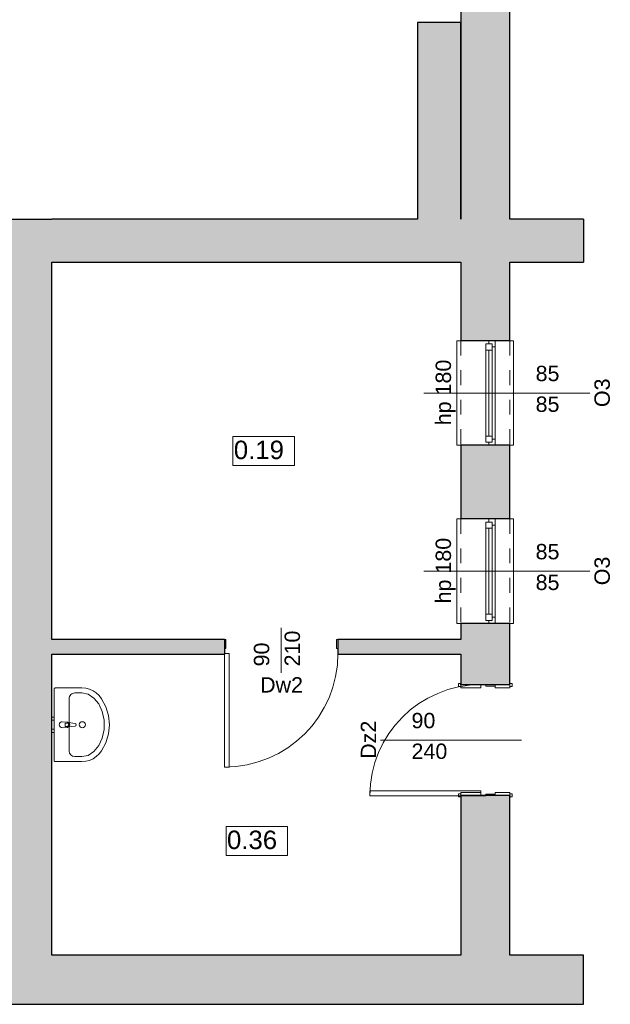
# Model space of a CAD drawing. Header units: centimetres. Extents: x -25572 to 23555, y -2435 to 15405.
# Tile 119 of 134: x 10543 to 11023, y 7501 to 8302. Entities that reach past the tile are written whole.
import ezdxf

# ---------------------------------------------------------------- set-up
doc = ezdxf.new("R2010")
doc.units = ezdxf.units.CM
doc.header["$MEASUREMENT"] = 0
doc.linetypes.add('Przerywana', pattern=[24, 12, -12])
for name, color, linetype, lineweight in [('Nowe_0_Nr_pióra__75', 6, 'Continuous', 15), ('Nowe_210-A Pomieszczenia_Nr_pióra__41', 7, 'Continuous', 15), ('Nowe_220-A Ściany_Nr_pióra__19', 255, 'Continuous', 0), ('Nowe_220-A Ściany_Nr_pióra__23', 7, 'Continuous', 15), ('Nowe_220-A Ściany_Nr_pióra__27', 7, 'Continuous', 25), ('Nowe_220-A Ściany_Nr_pióra__3', 7, 'Continuous', 13), ('Nowe_220-A Ściany_Nr_pióra__7', 7, 'Continuous', 13)]:
    doc.layers.add(name, color=color, linetype=linetype, lineweight=lineweight)
doc.layers.add('Nowe_220-A Ściany_Nr_pióra__45', color=7, linetype='Continuous', lineweight=15, true_color=0x40a5ff)
doc.styles.add('STYL_AUTOMATYCZNY_6', font='arial.ttf')

msp = doc.modelspace()

# ---------------------------------------------------------------- hatches: boundary and pattern name
at = {"layer": 'Nowe_220-A Ściany_Nr_pióra__19', "linetype": 'Continuous', "lineweight": 0}
for points in [[(10901.38, 8716.65), (10901.38, 8139.65), (10941.38, 8139.65), (10941.38, 8716.65)], [(10901.38, 8139.65), (10901.38, 8299.65), (10866.38, 8299.65), (10866.38, 8139.65)], [(10568.76, 8139.65), (10528.76, 8139.65), (10568.76, 8104.65)], [(10568.76, 8104.65), (10528.76, 8139.65), (10528.76, 8104.65)], [(10568.76, 8104.65), (11001.38, 8104.65), (11001.38, 8139.65), (10568.76, 8139.65)], [(10528.76, 8104.65), (10528.76, 7540.65), (10568.76, 7540.65), (10568.76, 8104.65)], [(10941.38, 8104.65), (10901.38, 8104.65), (10901.38, 8040.65), (10941.38, 8040.65)], [(10901.38, 7895.65), (10941.38, 7895.65), (10941.38, 7955.65), (10901.38, 7955.65)], [(10941.38, 7810.65), (10901.38, 7810.65), (10901.38, 7760.65), (10941.38, 7760.65)], [(10568.76, 7785.65), (10709.38, 7785.65), (10709.38, 7797.65), (10568.76, 7797.65)], [(10901.38, 7797.65), (10801.38, 7797.65), (10801.38, 7785.65), (10901.38, 7785.65)], [(10901.38, 7540.65), (10941.38, 7540.65), (10941.38, 7670.65), (10901.38, 7670.65)], [(10507.79, 7500.65), (11001.38, 7500.65), (11001.38, 7540.65), (10507.79, 7540.65)]]:
    msp.add_hatch(color=255, dxfattribs=at).paths.add_polyline_path(points)

# ---------------------------------------------------------------- linework, layer by layer
at = {"layer": 'Nowe_0_Nr_pióra__75', "color": 6, "linetype": 'Continuous', "lineweight": 15}
for p, q in [((10582.95, 7706.78), (10582.95, 7749.5)), ((10593.26, 7754.05), (10587.63, 7754.05)), ((10598.41, 7753), (10593.26, 7754.05)), ((10603.14, 7749.94), (10598.41, 7753)), ((10607.08, 7745.11), (10603.14, 7749.94)), ((10609.89, 7738.9), (10607.08, 7745.11)), ((10611.35, 7731.83), (10609.89, 7738.9)), ((10579.81, 7729.5), (10581.3, 7729.5)), ((10579.81, 7726.78), (10579.81, 7729.5)), ((10581.3, 7726.78), (10579.81, 7726.78)), ((10611.35, 7724.45), (10611.35, 7731.83)), ((10607.08, 7711.17), (10609.89, 7717.38)), ((10609.89, 7717.38), (10611.35, 7724.45)), ((10603.14, 7706.34), (10607.08, 7711.17)), ((10587.63, 7702.23), (10593.26, 7702.23)), ((10593.26, 7702.23), (10598.41, 7703.28)), ((10598.41, 7703.28), (10603.14, 7706.34))]:
    msp.add_line(p, q, dxfattribs=at)
for points in [[(10593.26, 7758.14), (10571.7, 7758.14), (10571.53, 7758.13), (10571.38, 7758.08), (10571.23, 7758.02), (10571.09, 7757.93), (10570.98, 7757.81), (10570.89, 7757.68), (10570.82, 7757.54), (10570.77, 7757.39), (10570.76, 7757.23), (10570.76, 7728.14), (10570.76, 7699.05), (10570.77, 7698.89), (10570.82, 7698.74), (10570.89, 7698.59), (10570.98, 7698.46), (10571.09, 7698.35), (10571.23, 7698.26), (10571.38, 7698.19), (10571.53, 7698.15), (10571.7, 7698.14), (10593.26, 7698.14), (10596.44, 7698.41), (10599.52, 7699.2), (10602.41, 7700.49), (10605.04, 7702.25), (10607.31, 7704.41), (10609.17, 7706.93), (10612.78, 7713.53), (10615.01, 7720.7), (10615.76, 7728.14), (10615.01, 7735.58), (10612.78, 7742.74), (10609.17, 7749.35), (10607.31, 7751.87), (10605.04, 7754.03), (10602.41, 7755.79), (10599.52, 7757.08), (10596.44, 7757.87)], [(10570.76, 7731.79), (10570.76, 7734.49), (10568.76, 7734.49), (10568.76, 7731.79)], [(10570.76, 7721.79), (10570.76, 7724.49), (10568.76, 7724.49), (10568.76, 7721.79)]]:
    msp.add_lwpolyline(points, close=True, dxfattribs=at)
msp.add_lwpolyline([(10577.32, 7725.64), (10581.52, 7726.04, 0.12102), (10582.47, 7726.37), (10587.76, 7727.03, 0.882566), (10587.76, 7729.25), (10582.47, 7729.91, 0.12102), (10581.52, 7730.24), (10577.32, 7730.64, 1)], format="xyb", close=True, dxfattribs=at)
msp.add_circle((10593.73, 7728.14), 2.5, dxfattribs=at)
for centre, radius, start, end in [((10581.3, 7728.14), 1.36, 270, 90), ((10581.33, 7728.14), 2.11, 302.77103, 57.22897)]:
    msp.add_arc(centre, radius, start, end, dxfattribs=at)
for centre, start_param, end_param in [((10587.63, 7749.5), 1.570796, 3.141593), ((10587.63, 7706.78), 3.141593, 4.712389)]:
    msp.add_ellipse(centre, major_axis=(4.69, 0), ratio=0.969697, start_param=start_param, end_param=end_param, dxfattribs=at)
at = {"layer": 'Nowe_210-A Pomieszczenia_Nr_pióra__41', "color": 7, "linetype": 'Continuous', "lineweight": 15}
for p, q in [((10716.1, 7962.83), (10766.14, 7962.83)), ((10716.1, 7939.26), (10716.1, 7962.83)), ((10766.14, 7962.83), (10766.14, 7939.26)), ((10766.14, 7939.26), (10716.1, 7939.26)), ((10710.52, 7645.44), (10760.56, 7645.44)), ((10710.52, 7621.87), (10710.52, 7645.44)), ((10760.56, 7645.44), (10760.56, 7621.87)), ((10760.56, 7621.87), (10710.52, 7621.87))]:
    msp.add_line(p, q, dxfattribs=at)
at = {"layer": 'Nowe_220-A Ściany_Nr_pióra__23', "color": 7, "linetype": 'Continuous', "lineweight": 15}
for p, q in [((10921.88, 8038.15), (10921.88, 8033.15)), ((10926.88, 8038.15), (10921.88, 8038.15)), ((10924.38, 8040.65), (10924.38, 8038.15)), ((10924.38, 8038.15), (10926.88, 8038.15)), ((10926.88, 8038.15), (10926.88, 8035.65)), ((10926.88, 8033.15), (10926.88, 8038.15)), ((10929.38, 8035.65), (10929.38, 8040.65)), ((10921.88, 8033.15), (10926.88, 8033.15)), ((10921.88, 8033.15), (10921.88, 7963.15)), ((10924.38, 8033.15), (10924.38, 7963.15)), ((10926.88, 8035.65), (10929.38, 8035.65)), ((10926.88, 7963.15), (10926.88, 8033.15)), ((10926.88, 7963.15), (10921.88, 7963.15)), ((10921.88, 7963.15), (10921.88, 7958.15)), ((10921.88, 7958.15), (10926.88, 7958.15)), ((10926.88, 7958.15), (10924.38, 7958.15)), ((10924.38, 7958.15), (10924.38, 7955.65)), ((10926.88, 7958.15), (10926.88, 7963.15)), ((10929.38, 7960.65), (10926.88, 7960.65)), ((10926.88, 7960.65), (10926.88, 7958.15)), ((10929.38, 7955.65), (10929.38, 7960.65)), ((10924.38, 7895.65), (10924.38, 7893.15)), ((10929.38, 7890.65), (10929.38, 7895.65)), ((10921.88, 7893.15), (10921.88, 7888.15)), ((10926.88, 7893.15), (10921.88, 7893.15)), ((10921.88, 7888.15), (10926.88, 7888.15)), ((10921.88, 7888.15), (10921.88, 7818.15)), ((10924.38, 7893.15), (10926.88, 7893.15)), ((10924.38, 7888.15), (10924.38, 7818.15)), ((10926.88, 7893.15), (10926.88, 7890.65)), ((10926.88, 7888.15), (10926.88, 7893.15)), ((10926.88, 7890.65), (10929.38, 7890.65)), ((10926.88, 7818.15), (10926.88, 7888.15)), ((10926.88, 7818.15), (10921.88, 7818.15)), ((10921.88, 7818.15), (10921.88, 7813.15)), ((10926.88, 7813.15), (10926.88, 7818.15)), ((10929.38, 7815.65), (10926.88, 7815.65)), ((10926.88, 7815.65), (10926.88, 7813.15)), ((10929.38, 7810.65), (10929.38, 7815.65)), ((10921.88, 7813.15), (10926.88, 7813.15)), ((10926.88, 7813.15), (10924.38, 7813.15)), ((10924.38, 7813.15), (10924.38, 7810.65)), ((10709.38, 7797.65), (10709.38, 7786.15)), ((10710.38, 7797.65), (10709.38, 7797.65)), ((10710.38, 7790.15), (10710.38, 7797.65)), ((10800.38, 7797.65), (10800.38, 7790.15)), ((10801.38, 7797.65), (10800.38, 7797.65)), ((10801.38, 7786.15), (10801.38, 7797.65)), ((10709.18, 7786.15), (10709.18, 7790.15)), ((10709.18, 7790.15), (10710.38, 7790.15)), ((10800.38, 7790.15), (10801.58, 7790.15)), ((10801.58, 7790.15), (10801.58, 7786.15)), ((10709.38, 7786.15), (10709.18, 7786.15)), ((10801.58, 7786.15), (10801.38, 7786.15)), ((10921.88, 7760.85), (10917.88, 7760.85)), ((10917.88, 7760.85), (10917.88, 7760.65)), ((10917.88, 7760.65), (10929.38, 7760.65)), ((10921.88, 7759.65), (10921.88, 7760.85)), ((10929.38, 7759.65), (10921.88, 7759.65)), ((10929.38, 7760.65), (10929.38, 7759.65)), ((10929.38, 7670.65), (10917.88, 7670.65)), ((10917.88, 7670.65), (10917.88, 7670.45)), ((10917.88, 7670.45), (10921.88, 7670.45)), ((10921.88, 7670.45), (10921.88, 7671.65)), ((10921.88, 7671.65), (10929.38, 7671.65)), ((10929.38, 7671.65), (10929.38, 7670.65))]:
    msp.add_line(p, q, dxfattribs=at)
at = {"layer": 'Nowe_220-A Ściany_Nr_pióra__27', "color": 7, "linetype": 'Continuous', "lineweight": 25}
for p, q in [((10924.38, 8040.65), (10901.38, 8040.65)), ((10924.38, 8040.65), (10901.38, 8040.65)), ((10929.38, 8040.65), (10924.38, 8040.65)), ((10929.38, 8040.65), (10924.38, 8040.65)), ((10929.38, 8040.65), (10924.38, 8040.65)), ((10941.38, 8040.65), (10929.38, 8040.65)), ((10941.38, 8040.65), (10929.38, 8040.65)), ((10924.38, 7955.65), (10901.38, 7955.65)), ((10924.38, 7955.65), (10901.38, 7955.65)), ((10929.38, 7955.65), (10924.38, 7955.65)), ((10929.38, 7955.65), (10924.38, 7955.65)), ((10929.38, 7955.65), (10924.38, 7955.65)), ((10941.38, 7955.65), (10929.38, 7955.65)), ((10941.38, 7955.65), (10929.38, 7955.65)), ((10924.38, 7895.65), (10901.38, 7895.65)), ((10924.38, 7895.65), (10901.38, 7895.65)), ((10929.38, 7895.65), (10924.38, 7895.65)), ((10929.38, 7895.65), (10924.38, 7895.65)), ((10929.38, 7895.65), (10924.38, 7895.65)), ((10941.38, 7895.65), (10929.38, 7895.65)), ((10941.38, 7895.65), (10929.38, 7895.65)), ((10924.38, 7810.65), (10901.38, 7810.65)), ((10924.38, 7810.65), (10901.38, 7810.65)), ((10929.38, 7810.65), (10924.38, 7810.65)), ((10929.38, 7810.65), (10924.38, 7810.65)), ((10929.38, 7810.65), (10924.38, 7810.65)), ((10941.38, 7810.65), (10929.38, 7810.65)), ((10941.38, 7810.65), (10929.38, 7810.65)), ((10709.38, 7797.65), (10709.38, 7786.15)), ((10709.38, 7797.65), (10709.38, 7786.15)), ((10709.38, 7797.65), (10709.38, 7786.15)), ((10801.38, 7797.65), (10801.38, 7786.15)), ((10801.38, 7797.65), (10801.38, 7786.15)), ((10801.38, 7797.65), (10801.38, 7786.15)), ((10709.38, 7786.15), (10709.38, 7785.65)), ((10709.38, 7786.15), (10709.38, 7785.65)), ((10801.38, 7786.15), (10801.38, 7785.65)), ((10801.38, 7786.15), (10801.38, 7785.65)), ((10901.38, 7760.65), (10901.38, 7761.85)), ((10901.38, 7760.65), (10901.38, 7761.85)), ((10901.38, 7760.65), (10901.38, 7761.85)), ((10917.88, 7760.65), (10901.38, 7760.65)), ((10917.88, 7760.65), (10901.38, 7760.65)), ((10917.88, 7760.65), (10901.38, 7760.65)), ((10929.38, 7760.65), (10917.88, 7760.65)), ((10929.38, 7760.65), (10917.88, 7760.65)), ((10929.38, 7760.65), (10917.88, 7760.65)), ((10941.38, 7760.65), (10929.38, 7760.65)), ((10941.38, 7760.65), (10929.38, 7760.65)), ((10941.38, 7760.65), (10929.38, 7760.65)), ((10941.38, 7760.65), (10929.38, 7760.65)), ((10941.38, 7760.65), (10929.38, 7760.65)), ((10941.38, 7760.65), (10941.38, 7761.85)), ((10941.38, 7760.65), (10941.38, 7761.85)), ((10941.38, 7760.65), (10941.38, 7761.85)), ((10901.38, 7670.65), (10901.38, 7669.45)), ((10917.88, 7670.65), (10901.38, 7670.65)), ((10917.88, 7670.65), (10901.38, 7670.65)), ((10917.88, 7670.65), (10901.38, 7670.65)), ((10901.38, 7670.65), (10901.38, 7669.45)), ((10901.38, 7670.65), (10901.38, 7669.45)), ((10929.38, 7670.65), (10917.88, 7670.65)), ((10929.38, 7670.65), (10917.88, 7670.65)), ((10929.38, 7670.65), (10917.88, 7670.65)), ((10941.38, 7670.65), (10929.38, 7670.65)), ((10941.38, 7670.65), (10929.38, 7670.65)), ((10941.38, 7670.65), (10929.38, 7670.65)), ((10941.38, 7670.65), (10929.38, 7670.65)), ((10941.38, 7670.65), (10929.38, 7670.65)), ((10941.38, 7670.65), (10941.38, 7669.45)), ((10941.38, 7670.65), (10941.38, 7669.45)), ((10941.38, 7670.65), (10941.38, 7669.45))]:
    msp.add_line(p, q, dxfattribs=at)
for points in [[(10941.38, 8139.65), (10941.38, 8756.65)], [(10901.38, 8716.65), (10901.38, 8139.65)], [(10901.38, 8299.65), (10866.38, 8299.65)], [(10866.38, 8299.65), (10866.38, 8139.65)], [(10901.38, 8139.65), (10901.38, 8299.65)], [(10528.76, 8139.65), (10568.76, 8139.65)], [(10866.38, 8139.65), (10568.76, 8139.65)], [(11001.38, 8139.65), (10941.38, 8139.65)], [(11001.38, 8139.65), (11001.38, 8104.65)], [(10568.76, 7797.65), (10568.76, 8104.65)], [(10568.76, 8104.65), (10901.38, 8104.65)], [(10901.38, 8104.65), (10901.38, 8040.65)], [(10941.38, 8040.65), (10941.38, 8104.65)], [(10941.38, 8104.65), (11001.38, 8104.65)], [(10901.38, 7955.65), (10901.38, 7895.65)], [(10941.38, 7895.65), (10941.38, 7955.65)], [(10901.38, 7810.65), (10901.38, 7797.65)], [(10941.38, 7760.65), (10941.38, 7810.65)], [(10709.38, 7797.65), (10568.76, 7797.65)], [(10901.38, 7797.65), (10801.38, 7797.65)], [(10568.76, 7540.65), (10568.76, 7785.65)], [(10568.76, 7785.65), (10709.38, 7785.65)], [(10801.38, 7785.65), (10901.38, 7785.65)], [(10901.38, 7785.65), (10901.38, 7760.65)], [(10901.38, 7670.65), (10901.38, 7540.65)], [(10941.38, 7540.65), (10941.38, 7670.65)], [(10901.38, 7540.65), (10568.76, 7540.65)], [(11001.38, 7540.65), (10941.38, 7540.65)], [(11001.38, 7500.65), (11001.38, 7540.65)], [(10507.79, 7500.65), (11001.38, 7500.65)]]:
    msp.add_lwpolyline(points, dxfattribs=at)
at = {"layer": 'Nowe_220-A Ściany_Nr_pióra__3', "color": 7, "linetype": 'Continuous', "lineweight": 13}
for p, q in [((10901.38, 8040.65), (10898.38, 8040.65)), ((10898.38, 8040.65), (10898.38, 7955.65)), ((10941.38, 8040.65), (10944.38, 8040.65)), ((10944.38, 8040.65), (10944.38, 7955.65)), ((10921.88, 8033.15), (10921.88, 7963.15)), ((10929.38, 7960.65), (10929.38, 8035.65)), ((10898.38, 7955.65), (10901.38, 7955.65)), ((10944.38, 7955.65), (10941.38, 7955.65)), ((10901.38, 7895.65), (10898.38, 7895.65)), ((10898.38, 7895.65), (10898.38, 7810.65)), ((10941.38, 7895.65), (10944.38, 7895.65)), ((10944.38, 7895.65), (10944.38, 7810.65)), ((10921.88, 7888.15), (10921.88, 7818.15)), ((10929.38, 7815.65), (10929.38, 7890.65)), ((10898.38, 7810.65), (10901.38, 7810.65)), ((10944.38, 7810.65), (10941.38, 7810.65)), ((10709.18, 7693.75), (10709.18, 7786.15)), ((10709.18, 7786.15), (10713.18, 7786.15)), ((10713.18, 7786.15), (10713.18, 7693.75)), ((10899.48, 7759.35), (10899.48, 7761.85)), ((10899.48, 7761.85), (10901.38, 7761.85)), ((10901.38, 7759.35), (10899.48, 7759.35)), ((10901.38, 7761.85), (10901.38, 7759.35)), ((10901.38, 7758.15), (10901.38, 7760.65)), ((10901.38, 7760.65), (10917.88, 7760.65)), ((10917.88, 7758.15), (10901.38, 7758.15)), ((10917.88, 7760.65), (10917.88, 7758.15)), ((10929.38, 7758.15), (10929.38, 7760.65)), ((10929.38, 7760.65), (10941.38, 7760.65)), ((10941.38, 7758.15), (10929.38, 7758.15)), ((10941.38, 7759.35), (10941.38, 7761.85)), ((10941.38, 7761.85), (10943.28, 7761.85)), ((10941.38, 7760.65), (10941.38, 7758.15)), ((10943.28, 7759.35), (10941.38, 7759.35)), ((10943.28, 7761.85), (10943.28, 7759.35)), ((10713.18, 7693.75), (10709.18, 7693.75)), ((10917.88, 7674.45), (10827.48, 7674.45)), ((10827.48, 7674.45), (10827.48, 7670.45)), ((10827.48, 7670.45), (10917.88, 7670.45)), ((10899.48, 7669.45), (10899.48, 7671.95)), ((10899.48, 7671.95), (10901.38, 7671.95)), ((10901.38, 7669.45), (10899.48, 7669.45)), ((10901.38, 7670.65), (10901.38, 7673.15)), ((10901.38, 7673.15), (10917.88, 7673.15)), ((10901.38, 7671.95), (10901.38, 7669.45)), ((10917.88, 7670.65), (10901.38, 7670.65)), ((10917.88, 7670.45), (10917.88, 7674.45)), ((10917.88, 7673.15), (10917.88, 7670.65)), ((10929.38, 7670.65), (10929.38, 7673.15)), ((10929.38, 7673.15), (10941.38, 7673.15)), ((10941.38, 7670.65), (10929.38, 7670.65)), ((10941.38, 7673.15), (10941.38, 7670.65)), ((10941.38, 7669.45), (10941.38, 7671.95)), ((10941.38, 7671.95), (10943.28, 7671.95)), ((10943.28, 7669.45), (10941.38, 7669.45)), ((10943.28, 7671.95), (10943.28, 7669.45))]:
    msp.add_line(p, q, dxfattribs=at)
at = {"layer": 'Nowe_220-A Ściany_Nr_pióra__3', "color": 7, "linetype": 'Przerywana', "lineweight": 13}
for p, q in [((10901.38, 8040.65), (10901.38, 7955.65)), ((10941.38, 8040.65), (10941.38, 7955.65)), ((10901.38, 7895.65), (10901.38, 7810.65)), ((10941.38, 7895.65), (10941.38, 7810.65))]:
    msp.add_line(p, q, dxfattribs=at)
at = {"layer": 'Nowe_220-A Ściany_Nr_pióra__3', "color": 7, "linetype": 'Continuous', "lineweight": 13}
for centre, radius, start, end in [((10709.18, 7786.15), 92.4, 270, 0), ((10917.88, 7670.45), 90.4, 90, 180)]:
    msp.add_arc(centre, radius, start, end, dxfattribs=at)
at = {"layer": 'Nowe_220-A Ściany_Nr_pióra__45', "color": 161, "linetype": 'Continuous', "lineweight": 15, "true_color": 0x40a5ff}
for p, q in [((11006.55, 7998.15), (10871.38, 7998.15)), ((11006.55, 7853.15), (10871.38, 7853.15)), ((10755.38, 7770.47), (10755.38, 7807.11)), ((10836.2, 7715.65), (10950.84, 7715.65))]:
    msp.add_line(p, q, dxfattribs=at)

# ---------------------------------------------------------------- texts
at = {"layer": 'Nowe_210-A Pomieszczenia_Nr_pióra__41', "color": 7, "linetype": 'Continuous', "lineweight": 15, "char_height": 15, "attachment_point": 2, "style": 'STYL_AUTOMATYCZNY_6'}
for s, insert in [('\\A1;{\\pqc;\\pt0,25;\\fArial|b0|i0|c238|p0;\\W1.000000;0.19\\fArial|b0|i0|c238|p0;\\W1.000000;\\A1{\\H.66x;\\S^  ;}\\fArial|b0|i0|c238|p0;\\W1.000000;\\fArial|b0|i0|c238|p0;\\W1.000000;\\A1{\\H.66x;\\S^  ;}}', (10741.12, 7959.4)), ('\\A1;{\\pqc;\\pt0,25;\\fArial|b0|i0|c238|p0;\\W1.000000;0.36\\fArial|b0|i0|c238|p0;\\W1.000000;\\A1{\\H.66x;\\S^  ;}\\fArial|b0|i0|c238|p0;\\W1.000000;\\fArial|b0|i0|c238|p0;\\W1.000000;\\A1{\\H.66x;\\S^  ;}}', (10735.54, 7642.01))]:
    msp.add_mtext(s, dxfattribs=dict(at, insert=insert))
at = {"layer": 'Nowe_220-A Ściany_Nr_pióra__7', "color": 7, "linetype": 'Continuous', "lineweight": 13, "char_height": 12.5, "attachment_point": 7, "style": 'STYL_AUTOMATYCZNY_6'}
for s, insert in [('\\A1;{\\pql;\\pt0;\\fArial|b0|i0|c238|p0;\\W1.000000;85\\fArial|b0|i0|c238|p0;\\W1.000000;\\A1{\\H.66x;\\S^  ;}\\fArial|b0|i0|c238|p0;\\W1.000000;\\fArial|b0|i0|c238|p0;\\W1.000000;}', (10962.31, 8004.19)), ('\\A1;{\\pql;\\pt0;\\fArial|b0|i0|c238|p0;\\W1.000000;85\\fArial|b0|i0|c238|p0;\\W1.000000;\\A1{\\H.66x;\\S^  ;}\\fArial|b0|i0|c238|p0;\\W1.000000;\\fArial|b0|i0|c238|p0;\\W1.000000;}', (10962.31, 7979.19)), ('\\A1;{\\pql;\\pt0;\\fArial|b0|i0|c238|p0;\\W1.000000;85\\fArial|b0|i0|c238|p0;\\W1.000000;\\A1{\\H.66x;\\S^  ;}\\fArial|b0|i0|c238|p0;\\W1.000000;\\fArial|b0|i0|c238|p0;\\W1.000000;}', (10962.31, 7859.19)), ('\\A1;{\\pql;\\pt0;\\fArial|b0|i0|c238|p0;\\W1.000000;85\\fArial|b0|i0|c238|p0;\\W1.000000;\\A1{\\H.66x;\\S^  ;}\\fArial|b0|i0|c238|p0;\\W1.000000;\\fArial|b0|i0|c238|p0;\\W1.000000;}', (10962.31, 7834.19)), ('\\A1;{\\pql;\\pt0;\\fArial|b0|i0|c238|p0;\\W1.000000;Dw2\\fArial|b0|i0|c238|p0;\\W1.000000;\\fArial|b0|i0|c238|p0;\\W1.000000;\\fArial|b0|i0|c238|p0;\\W1.000000;}', (10738.23, 7754.4)), ('\\A1;{\\pql;\\pt0;\\fArial|b0|i0|c238|p0;\\W1.000000;90\\fArial|b0|i0|c238|p0;\\W1.000000;\\A1{\\H.66x;\\S^  ;}\\fArial|b0|i0|c238|p0;\\W1.000000;\\fArial|b0|i0|c238|p0;\\W1.000000;}', (10861.38, 7721.69)), ('\\A1;{\\pql;\\pt0;\\fArial|b0|i0|c238|p0;\\W1.000000;240\\fArial|b0|i0|c238|p0;\\W1.000000;\\A1{\\H.66x;\\S^  ;}\\fArial|b0|i0|c238|p0;\\W1.000000;\\fArial|b0|i0|c238|p0;\\W1.000000;}', (10861.38, 7696.69))]:
    msp.add_mtext(s, dxfattribs=dict(at, insert=insert))
at = {"layer": 'Nowe_220-A Ściany_Nr_pióra__7', "color": 7, "linetype": 'Continuous', "lineweight": 13, "char_height": 12.5, "attachment_point": 7, "rotation": 90, "style": 'STYL_AUTOMATYCZNY_6'}
for s, insert in [('\\A1;{\\pql;\\pt0;\\fArial|b0|i0|c238|p0;\\W1.000000;hp 180\\fArial|b0|i0|c238|p0;\\W1.000000;\\A1{\\H.66x;\\S^  ;}\\fArial|b0|i0|c238|p0;\\W1.000000;\\fArial|b0|i0|c238|p0;\\W1.000000;}', (10897.28, 7971.93)), ('\\A1;{\\pql;\\pt0;\\fArial|b0|i0|c238|p0;\\W1.000000;O3\\fArial|b0|i0|c238|p0;\\W1.000000;\\fArial|b0|i0|c238|p0;\\W1.000000;\\fArial|b0|i0|c238|p0;\\W1.000000;}', (11022.84, 7986.72)), ('\\A1;{\\pql;\\pt0;\\fArial|b0|i0|c238|p0;\\W1.000000;hp 180\\fArial|b0|i0|c238|p0;\\W1.000000;\\A1{\\H.66x;\\S^  ;}\\fArial|b0|i0|c238|p0;\\W1.000000;\\fArial|b0|i0|c238|p0;\\W1.000000;}', (10897.28, 7826.93)), ('\\A1;{\\pql;\\pt0;\\fArial|b0|i0|c238|p0;\\W1.000000;O3\\fArial|b0|i0|c238|p0;\\W1.000000;\\fArial|b0|i0|c238|p0;\\W1.000000;\\fArial|b0|i0|c238|p0;\\W1.000000;}', (11022.84, 7841.72)), ('\\A1;{\\pql;\\pt0;\\fArial|b0|i0|c238|p0;\\W1.000000;210\\fArial|b0|i0|c238|p0;\\W1.000000;\\A1{\\H.66x;\\S^  ;}\\fArial|b0|i0|c238|p0;\\W1.000000;\\fArial|b0|i0|c238|p0;\\W1.000000;}', (10774.33, 7775.65)), ('\\A1;{\\pql;\\pt0;\\fArial|b0|i0|c238|p0;\\W1.000000;90\\fArial|b0|i0|c238|p0;\\W1.000000;\\A1{\\H.66x;\\S^  ;}\\fArial|b0|i0|c238|p0;\\W1.000000;\\fArial|b0|i0|c238|p0;\\W1.000000;}', (10749.33, 7775.65)), ('\\A1;{\\pql;\\pt0;\\fArial|b0|i0|c238|p0;\\W1.000000;Dz2\\fArial|b0|i0|c238|p0;\\W1.000000;\\fArial|b0|i0|c238|p0;\\W1.000000;\\fArial|b0|i0|c238|p0;\\W1.000000;}', (10832.63, 7700.41))]:
    msp.add_mtext(s, dxfattribs=dict(at, insert=insert))

doc.saveas('drawing.dxf')
